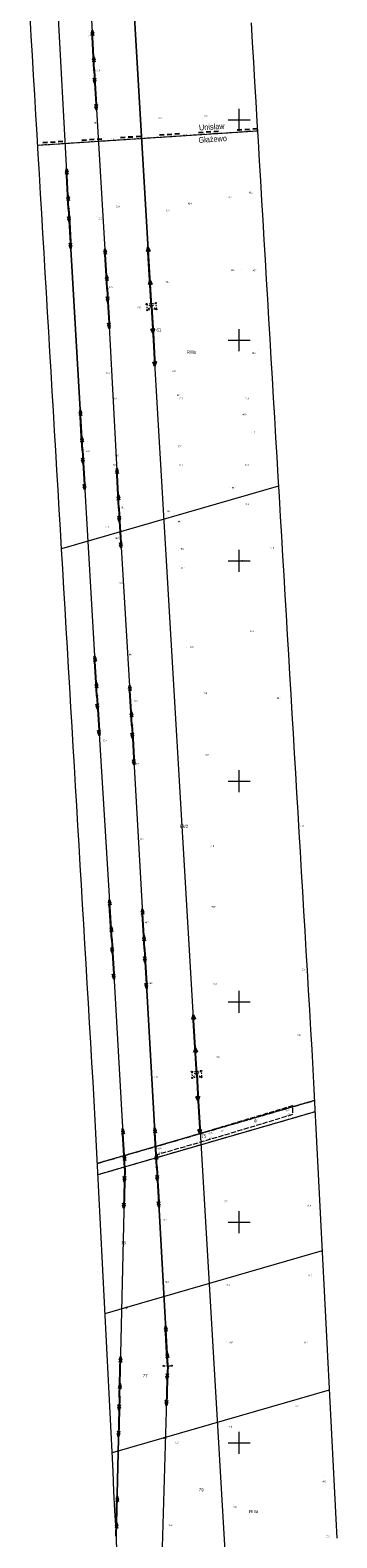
# Model space of a CAD drawing. Header units: metres. Extents: x 6524698 to 6533081, y 5883213 to 5896811.
# Tile 125 of 131: x 6526605 to 6526744, y 5895457 to 5896141. Entities that reach past the tile are written whole.
import ezdxf
from ezdxf.enums import TextEntityAlignment as Align

# ---------------------------------------------------------------- set-up
doc = ezdxf.new("R2010")
doc.units = ezdxf.units.M
for name, pattern in [('mapa zasadnicza$0$2.25_0.75', [3, 2.25, -0.75]), ('mapa zasadnicza$0$219-1000', [0]), ('mapa zasadnicza$0$32_1000of', [17.7, 2.1, -1.4, 2.1, -1.4, 2.1, -8.6]), ('mapa zasadnicza$0$egkk-1000', [3, 2.25, -0.75]), ('mapa zasadnicza$0$egug-1000', [1.5, 0.75, -0.75]), ('mapa zasadnicza$0$l219_1000', [0]), ('mapa zasadnicza$0$suep_sn_1000', [0]), ('mapa zasadnicza$0$suep_wn_1000', [0]), ('mapa zasadnicza$0$supp_1000', [1.25, 0.625, -0.625])]:
    doc.linetypes.add(name, pattern=pattern)
for name, color, linetype in [('mapa zasadnicza$0$202-punkt graniczny', 7, 'Continuous'), ('mapa zasadnicza$0$208-opis obrębu', 7, 'Continuous'), ('mapa zasadnicza$0$209-oznaczenie konturu klasyfikacyjnego', 7, 'Continuous'), ('mapa zasadnicza$0$210-oznaczenie konturu użytku gruntowego', 7, 'Continuous'), ('mapa zasadnicza$0$211-numer działki ewidencyjnej', 7, 'Continuous'), ('mapa zasadnicza$0$217-kontur klasyfikacyjny', 7, 'Continuous'), ('mapa zasadnicza$0$218-kontur użytku gruntowego', 7, 'Continuous'), ('mapa zasadnicza$0$219-działka ewidencyjna', 7, 'Continuous'), ('mapa zasadnicza$0$235-Granica obrębu symb. poboczny', 7, 'Continuous'), ('mapa zasadnicza$0$jezdnia', 7, 'Continuous'), ('mapa zasadnicza$0$jezdnia-Atr17', 7, 'Continuous'), ('mapa zasadnicza$0$pikieta naturalna', 7, 'Continuous'), ('mapa zasadnicza$0$pikieta naturalna-Atr2', 7, 'Continuous'), ('mapa zasadnicza$0$przewód elektroenergetyczny wysokiego napięcia', 7, 'Continuous'), ('mapa zasadnicza$0$przewód elektroenergetyczny średniego napięcia', 7, 'Continuous'), ('mapa zasadnicza$0$Ramki i opis wydruku', 7, 'Continuous'), ('mapa zasadnicza$0$słup przewodów napowietrznych', 7, 'Continuous'), ('mapa zasadnicza$0$Wstawianie ramki sekcyjnej z opisem', 7, 'Continuous')]:
    doc.layers.add(name, color=color, linetype=linetype)
doc.styles.add('mapa zasadnicza$0$STANDARD', font='Working1250', dxfattribs={"width": 0.75})

# ---------------------------------------------------------------- blocks, each defined once
blk = doc.blocks.new('mapa zasadnicza$0$US15')
at = {"color": 0, "linetype": 'Continuous', "lineweight": 13}
blk.add_circle((0, 0), 0.25, dxfattribs=at)
blk = doc.blocks.new('mapa zasadnicza$0$PW01')
at = {"linetype": 'Continuous', "lineweight": 13}
h = blk.add_hatch(color=0, dxfattribs=at)
edge = h.paths.add_edge_path()
edge.add_arc((0, 0), 0.045, 0, 360)
blk = doc.blocks.new('mapa zasadnicza$0$SUEP3')
at = {"color": 0, "linetype": 'Continuous'}
for p, q in [((0, 0), (12.003, 0)), ((12.003, 0), (10.003, 0.75)), ((10.003, 0.75), (11.003, 0)), ((12.003, 0), (10.003, -0.75)), ((11.003, 0), (10.003, -0.75)), ((12.003, 0), (27.003, 0)), ((27.003, 0), (25.003, 0.75)), ((25.003, 0.75), (26.003, 0)), ((27.003, 0), (25.003, -0.75)), ((26.003, 0), (25.003, -0.75))]:
    blk.add_line(p, q, dxfattribs=at)
blk = doc.blocks.new('mapa zasadnicza$0$SUEP2')
at = {"color": 0, "linetype": 'Continuous'}
for p, q in [((0, 0), (6.027, 0)), ((5.027, 0), (3.527, 0.5)), ((5.027, 0), (3.527, -0.5)), ((6.027, 0), (4.527, 0.5)), ((6.027, 0), (4.527, -0.5)), ((6.027, 0), (18.027, 0)), ((17.027, 0), (15.527, 0.5)), ((17.027, 0), (15.527, -0.5)), ((18.027, 0), (16.527, 0.5)), ((18.027, 0), (16.527, -0.5))]:
    blk.add_line(p, q, dxfattribs=at)
blk = doc.blocks.new('mapa zasadnicza$0$SM05')
at = {"color": 0, "linetype": 'Continuous', "lineweight": 13}
blk.add_circle((0, 0), 0.25, dxfattribs=at)
blk = doc.blocks.new('mapa zasadnicza$0$202')
at = {"color": 0, "linetype": 'Continuous', "lineweight": 0}
blk.add_circle((0, 0), 0.25, dxfattribs=at)

msp = doc.modelspace()

# ---------------------------------------------------------------- linework, layer by layer
at = {"layer": 'mapa zasadnicza$0$217-kontur klasyfikacyjny', "color": 92, "linetype": 'mapa zasadnicza$0$egkk-1000', "lineweight": 18, "flags": 128}
for points in [[(6526708.348, 5896094.885), (6526608.565, 5896088.36)], [(6526635.597, 5895626.674), (6526734.269, 5895655.229)], [(6526734.534, 5895650.103), (6526635.864, 5895621.549)]]:
    msp.add_lwpolyline(points, dxfattribs=at)
at = {"layer": 'mapa zasadnicza$0$218-kontur użytku gruntowego', "color": 3, "linetype": 'mapa zasadnicza$0$egug-1000', "lineweight": 18, "flags": 128}
for points in [[(6526708.348, 5896094.885), (6526608.565, 5896088.36)], [(6526734.269, 5895655.229), (6526635.597, 5895626.674)], [(6526734.534, 5895650.103), (6526635.864, 5895621.549)]]:
    msp.add_lwpolyline(points, dxfattribs=at)
at = {"layer": 'mapa zasadnicza$0$219-działka ewidencyjna', "color": 7, "linetype": 'mapa zasadnicza$0$l219_1000', "lineweight": 13, "flags": 128}
msp.add_lwpolyline([(6526708.348, 5896094.885), (6526608.565, 5896088.36)], dxfattribs=at)
at = {"layer": 'mapa zasadnicza$0$219-działka ewidencyjna', "color": 7, "linetype": 'mapa zasadnicza$0$219-1000', "lineweight": 18, "flags": 128}
for points in [[(6526708.348, 5896094.885), (6526608.565, 5896088.36)], [(6526717.868, 5895933.877), (6526619.386, 5895905.363)], [(6526734.269, 5895655.229), (6526635.597, 5895626.674)], [(6526734.534, 5895650.103), (6526635.864, 5895621.549)], [(6526737.762, 5895587.021), (6526648.88, 5895561.31)], [(6526648.88, 5895561.31), (6526639.093, 5895558.478)], [(6526740.993, 5895523.889), (6526665.97, 5895502.18)], [(6526665.97, 5895502.18), (6526642.323, 5895495.378)]]:
    msp.add_lwpolyline(points, dxfattribs=at)
at = {"layer": 'mapa zasadnicza$0$235-Granica obrębu symb. poboczny', "color": 0, "linetype": 'mapa zasadnicza$0$32_1000of', "lineweight": 25}
for p, q in [((6526708.283, 5896095.883), (6526608.5, 5896089.358)), ((6526608.5, 5896089.358), (6526608.5, 5896089.358)), ((6526608.5, 5896089.358), (6526608.5, 5896089.358)), ((6526708.283, 5896095.883), (6526708.283, 5896095.883)), ((6526708.283, 5896095.883), (6526708.283, 5896095.883))]:
    msp.add_line(p, q, dxfattribs=at)
at = {"layer": 'mapa zasadnicza$0$jezdnia', "color": 7, "linetype": 'mapa zasadnicza$0$2.25_0.75', "lineweight": 18, "flags": 128}
msp.add_lwpolyline([(6526662.1, 5895634.34), (6526690.1, 5895642.68), (6526724.3, 5895652.94), (6526724.29, 5895648.82), (6526690.55, 5895638.67), (6526662.19, 5895630.45)], close=True, dxfattribs=at)
at = {"layer": 'mapa zasadnicza$0$przewód elektroenergetyczny wysokiego napięcia', "color": 1, "linetype": 'mapa zasadnicza$0$suep_wn_1000', "lineweight": 18, "flags": 128}
for points in [[(6526660.21, 5896015.29), (6526639.62, 5896365)], [(6526639.62, 5896365), (6526660.21, 5896015.29)], [(6526680.75, 5895667.07), (6526660.21, 5896015.29)], [(6526680.75, 5895667.07), (6526701.25, 5895319.87)]]:
    msp.add_lwpolyline(points, dxfattribs=at)
at = {"layer": 'mapa zasadnicza$0$przewód elektroenergetyczny średniego napięcia', "color": 1, "linetype": 'mapa zasadnicza$0$suep_sn_1000', "lineweight": 18, "flags": 128}
for points in [[(6526629.02, 5896220.67), (6526634.21, 5896122.57)], [(6526616.58, 5896168.62), (6526622.57, 5896059.69)], [(6526634.21, 5896122.57), (6526640.13, 5896023.41)], [(6526622.57, 5896059.69), (6526628.86, 5895950.27)], [(6526628.86, 5895950.27), (6526622.57, 5896059.69)], [(6526640.13, 5896023.41), (6526645.39, 5895923.9)], [(6526628.86, 5895950.27), (6526635.46, 5895838.74)], [(6526645.39, 5895923.9), (6526651.35, 5895825.49)], [(6526635.46, 5895838.74), (6526642.17, 5895728.23)], [(6526651.35, 5895825.49), (6526657.02, 5895724.02)], [(6526642.17, 5895728.23), (6526648.15, 5895624.39)], [(6526657.02, 5895724.02), (6526662.66, 5895624.91)], [(6526662.66, 5895624.91), (6526657.02, 5895724.02)], [(6526648.15, 5895624.39), (6526645.73, 5895520.9)], [(6526667.59, 5895534.92), (6526662.66, 5895624.91)], [(6526662.66, 5895624.91), (6526667.59, 5895534.92)], [(6526664.66, 5895432.12), (6526667.59, 5895534.92)], [(6526645.73, 5895520.9), (6526644.25, 5895457.694)], [(6526644.25, 5895457.694), (6526645.73, 5895520.9)]]:
    msp.add_lwpolyline(points, dxfattribs=at)
at = {"layer": 'mapa zasadnicza$0$Ramki i opis wydruku', "color": 7, "linetype": 'Continuous', "lineweight": 13, "flags": 128}
for points in [[(6526644.56, 5895451.59), (6526644.11, 5895460.44), (6526643.65, 5895469.29), (6526643.2, 5895478.14), (6526642.75, 5895486.98), (6526642.3, 5895495.83), (6526641.84, 5895504.68), (6526641.39, 5895513.53), (6526640.94, 5895522.38), (6526640.48, 5895531.22), (6526640.03, 5895540.07), (6526639.58, 5895548.92), (6526639.13, 5895557.77), (6526638.67, 5895566.62), (6526638.22, 5895575.46), (6526637.77, 5895584.31), (6526637.31, 5895593.16), (6526636.86, 5895602.01), (6526636.41, 5895610.86), (6526635.96, 5895619.7), (6526635.5, 5895628.55), (6526635.05, 5895637.4), (6526634.6, 5895646.25), (6526634.14, 5895655.09), (6526633.7, 5895663.74), (6526633.18, 5895672.5), (6526632.65, 5895681.45), (6526632.12, 5895690.4), (6526631.59, 5895699.36), (6526631.06, 5895708.31), (6526630.53, 5895717.26), (6526630, 5895726.22), (6526629.47, 5895735.17), (6526628.94, 5895744.12), (6526628.41, 5895753.08), (6526627.88, 5895762.03), (6526627.35, 5895770.98), (6526626.82, 5895779.94), (6526626.29, 5895788.89), (6526625.76, 5895797.85), (6526625.23, 5895806.8), (6526624.7, 5895815.75), (6526624.16, 5895824.71), (6526623.63, 5895833.66), (6526623.1, 5895842.61), (6526622.57, 5895851.57), (6526622.04, 5895860.52), (6526621.51, 5895869.47), (6526620.98, 5895878.43), (6526620.45, 5895887.38), (6526619.92, 5895896.34), (6526619.39, 5895905.29), (6526618.86, 5895914.24), (6526618.33, 5895923.2), (6526617.8, 5895932.15), (6526617.27, 5895941.1), (6526616.74, 5895950.06), (6526616.21, 5895959.01), (6526615.68, 5895967.96), (6526615.15, 5895976.92), (6526614.62, 5895985.87), (6526614.09, 5895994.82), (6526613.56, 5896003.78), (6526613.03, 5896012.73), (6526612.5, 5896021.7), (6526611.97, 5896030.65), (6526611.44, 5896039.61), (6526610.91, 5896048.57), (6526610.38, 5896057.52), (6526609.85, 5896066.48), (6526609.32, 5896075.43), (6526608.8, 5896084.39), (6526608.27, 5896093.35), (6526607.74, 5896102.3), (6526607.21, 5896111.26), (6526606.68, 5896120.21), (6526606.15, 5896129.17), (6526605.62, 5896138.13), (6526605.1, 5896147.08)], [(6526705.45, 5896144.02), (6526705.98, 5896135.06), (6526706.51, 5896126.11), (6526707.04, 5896117.15), (6526707.57, 5896108.19), (6526708.09, 5896099.24), (6526708.62, 5896090.28), (6526709.15, 5896081.33), (6526709.68, 5896072.37), (6526710.21, 5896063.41), (6526710.74, 5896054.46), (6526711.27, 5896045.5), (6526711.79, 5896036.55), (6526712.32, 5896027.59), (6526712.85, 5896018.65), (6526713.38, 5896009.69), (6526713.91, 5896000.74), (6526714.44, 5895991.79), (6526714.97, 5895982.83), (6526715.5, 5895973.88), (6526716.03, 5895964.92), (6526716.56, 5895955.97), (6526717.09, 5895947.02), (6526717.62, 5895938.06), (6526718.15, 5895929.11), (6526718.69, 5895920.16), (6526719.22, 5895911.2), (6526719.75, 5895902.25), (6526720.28, 5895893.3), (6526720.81, 5895884.34), (6526721.34, 5895875.39), (6526721.87, 5895866.43), (6526722.4, 5895857.48), (6526722.93, 5895848.53), (6526723.46, 5895839.57), (6526723.99, 5895830.62), (6526724.52, 5895821.67), (6526725.05, 5895812.71), (6526725.58, 5895803.76), (6526726.11, 5895794.81), (6526726.64, 5895785.85), (6526727.17, 5895776.9), (6526727.7, 5895767.95), (6526728.23, 5895758.99), (6526728.76, 5895750.04), (6526729.29, 5895741.08), (6526729.82, 5895732.13), (6526730.36, 5895723.18), (6526730.89, 5895714.22), (6526731.42, 5895705.27), (6526731.95, 5895696.32), (6526732.48, 5895687.36), (6526733.01, 5895678.41), (6526733.55, 5895669.26), (6526734.01, 5895660.21), (6526734.47, 5895651.36), (6526734.92, 5895642.51), (6526735.37, 5895633.66), (6526735.82, 5895624.82), (6526736.28, 5895615.97), (6526736.73, 5895607.12), (6526737.18, 5895598.27), (6526737.64, 5895589.42), (6526738.09, 5895580.58), (6526738.54, 5895571.73), (6526738.99, 5895562.88), (6526739.45, 5895554.03), (6526739.9, 5895545.18), (6526740.35, 5895536.34), (6526740.81, 5895527.49), (6526741.26, 5895518.64), (6526741.71, 5895509.79), (6526742.16, 5895500.94), (6526742.62, 5895492.1), (6526743.07, 5895483.25), (6526743.52, 5895474.4), (6526743.98, 5895465.55), (6526744.43, 5895456.7)]]:
    msp.add_lwpolyline(points, dxfattribs=at)
at = {"layer": 'mapa zasadnicza$0$słup przewodów napowietrznych', "color": 7, "linetype": 'mapa zasadnicza$0$supp_1000', "lineweight": 18, "flags": 128}
for points in [[(6526657.98, 5896016.46), (6526662.15, 5896016.9), (6526662.44, 5896014.12), (6526658.27, 5896013.68)], [(6526657.98, 5896016.46), (6526662.44, 5896014.12)], [(6526657.98, 5896016.46), (6526658.27, 5896013.68)], [(6526662.15, 5896016.9), (6526658.27, 5896013.68)], [(6526678.51, 5895668.3), (6526682.77, 5895668.63), (6526682.98, 5895665.83), (6526678.73, 5895665.5)], [(6526678.51, 5895668.3), (6526682.98, 5895665.83)], [(6526678.51, 5895668.3), (6526678.73, 5895665.5)], [(6526682.77, 5895668.63), (6526678.73, 5895665.5)], [(6526665.76, 5895534.87), (6526669.42, 5895534.97)]]:
    msp.add_lwpolyline(points, dxfattribs=at)
at = {"layer": 'mapa zasadnicza$0$Wstawianie ramki sekcyjnej z opisem', "color": 7, "linetype": 'Continuous', "lineweight": 13, "flags": 128}
for points in [[(6526700, 5896095), (6526700, 5896105)], [(6526695, 5896100), (6526705, 5896100)], [(6526700, 5895995), (6526700, 5896005)], [(6526695, 5896000), (6526705, 5896000)], [(6526700, 5895895), (6526700, 5895905)], [(6526695, 5895900), (6526705, 5895900)], [(6526700, 5895795), (6526700, 5895805)], [(6526695, 5895800), (6526705, 5895800)], [(6526695, 5895700), (6526705, 5895700)], [(6526700, 5895695), (6526700, 5895705)], [(6526700, 5895595), (6526700, 5895605)], [(6526695, 5895600), (6526705, 5895600)], [(6526700, 5895495), (6526700, 5895505)], [(6526695, 5895500), (6526705, 5895500)]]:
    msp.add_lwpolyline(points, dxfattribs=at)

# ---------------------------------------------------------------- block references
at = {"layer": 'mapa zasadnicza$0$202-punkt graniczny', "color": 7, "linetype": 'Continuous', "lineweight": 18}
for p in [(6526648.88, 5895561.31), (6526665.97, 5895502.18)]:
    msp.add_blockref('mapa zasadnicza$0$202', p, dxfattribs=at)
at = {"layer": 'mapa zasadnicza$0$pikieta naturalna', "color": 7, "linetype": 'Continuous', "lineweight": 13}
for p in [(6526631.06, 5896137.61), (6526691, 5896140.59), (6526634.79, 5896122.61), (6526633.9, 5896097.92), (6526663.12, 5896099.75), (6526683.25, 5896100.77), (6526641.6, 5896090.74), (6526674.7, 5896092.65), (6526704.6, 5896094.65), (6526692.39, 5896065.13), (6526703.63, 5896067.26), (6526635.09, 5896055.99), (6526644.03, 5896060.32), (6526665.15, 5896059.11), (6526676.79, 5896061.71), (6526700.94, 5896032.13), (6526705.74, 5896032.12), (6526640.78, 5896023.48), (6526666.6, 5896026.85), (6526657.65, 5896015.58), (6526708.69, 5895995.71), (6526668.91, 5895986.92), (6526638.47, 5895985.35), (6526642.57, 5895973.17), (6526670.57, 5895974.56), (6526672.57, 5895973.17), (6526702.57, 5895973.17), (6526700.98, 5895965.87), (6526706.3, 5895959.59), (6526630.05, 5895949.22), (6526643.07, 5895948.17), (6526670.92, 5895951.9), (6526642.57, 5895943.17), (6526672.57, 5895943.17), (6526702.57, 5895943.17), (6526695.68, 5895933.37), (6526704.15, 5895927.75), (6526646.08, 5895923.68), (6526670.7, 5895921.46), (6526671.52, 5895918.9), (6526642.47, 5895913.99), (6526642.88, 5895911.1), (6526713.83, 5895906.52), (6526672.63, 5895904.52), (6526699.75, 5895900.65), (6526673.09, 5895897.39), (6526645.02, 5895890.9), (6526703.8, 5895868.34), (6526648.54, 5895858.2), (6526676.16, 5895860.81), (6526651.33, 5895836.75), (6526683.09, 5895840.32), (6526715.72, 5895837.87), (6526638.16, 5895817.69), (6526683.49, 5895812.56), (6526652.4, 5895808.53), (6526726.28, 5895780.28), (6526654.71, 5895773.79), (6526685.82, 5895770.82), (6526686.41, 5895742.8), (6526656.85, 5895736.26), (6526727.51, 5895714.99)]:
    msp.add_blockref('mapa zasadnicza$0$PW01', p, dxfattribs=at)
at = {"layer": 'mapa zasadnicza$0$pikieta naturalna', "color": 7, "linetype": 'Continuous', "lineweight": 13, "rotation": 179.999}
for p in [(6526658.2, 5895708.65), (6526686.86, 5895708.21), (6526725.85, 5895685.55), (6526688.49, 5895675.51), (6526660.28, 5895665.74), (6526724.42, 5895652.98), (6526724.49, 5895648.81), (6526690, 5895642.75), (6526690.53, 5895638.81), (6526662.03, 5895634.46), (6526662.71, 5895630.41), (6526691.63, 5895609.68), (6526730.32, 5895608.49), (6526664.18, 5895601.33), (6526665.75, 5895573.27), (6526693.59, 5895572.22), (6526730.83, 5895576.18), (6526694.29, 5895546.05), (6526728.49, 5895546.03), (6526725.87, 5895518.04), (6526696.12, 5895509.18), (6526670.52, 5895501.92), (6526738.47, 5895484.55), (6526697.32, 5895472.13), (6526667.32, 5895464.2)]:
    msp.add_blockref('mapa zasadnicza$0$PW01', p, dxfattribs=at)
at = {"layer": 'mapa zasadnicza$0$przewód elektroenergetyczny wysokiego napięcia', "color": 1, "linetype": 'Continuous', "lineweight": 18}
for p, rotation in [((6526660.21, 5896015.29), 93.37000000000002), ((6526660.21, 5896015.29), 273.3759999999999), ((6526680.75, 5895667.07), 93.37599999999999), ((6526680.75, 5895667.07), 273.379)]:
    msp.add_blockref('mapa zasadnicza$0$SUEP3', p, dxfattribs=dict(at, rotation=rotation))
at = {"layer": 'mapa zasadnicza$0$przewód elektroenergetyczny średniego napięcia', "color": 1, "linetype": 'Continuous', "lineweight": 18}
for p, rotation in [((6526634.21, 5896122.57), 93.02799999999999), ((6526634.21, 5896122.57), 273.417), ((6526622.57, 5896059.69), 93.14699999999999), ((6526622.57, 5896059.69), 273.29), ((6526640.13, 5896023.41), 93.417), ((6526640.13, 5896023.41), 273.0260000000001), ((6526628.86, 5895950.27), 93.29), ((6526628.86, 5895950.27), 273.387), ((6526645.39, 5895923.9), 93.02600000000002), ((6526645.39, 5895923.9), 273.466), ((6526635.46, 5895838.74), 93.387), ((6526651.35, 5895825.49), 93.46600000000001), ((6526635.46, 5895838.74), 273.475), ((6526651.35, 5895825.49), 273.198), ((6526642.17, 5895728.23), 93.47500000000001), ((6526657.02, 5895724.02), 93.198), ((6526642.17, 5895728.23), 273.296), ((6526657.02, 5895724.02), 273.257), ((6526648.15, 5895624.39), 93.296), ((6526662.66, 5895624.91), 93.25700000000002), ((6526648.15, 5895624.39), 268.66), ((6526662.66, 5895624.91), 273.136), ((6526667.59, 5895534.92), 93.136), ((6526645.73, 5895520.9), 88.66), ((6526667.59, 5895534.92), 268.367), ((6526645.73, 5895520.9), 268.659), ((6526644.25, 5895457.694), 88.65899999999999)]:
    msp.add_blockref('mapa zasadnicza$0$SUEP2', p, dxfattribs=dict(at, rotation=rotation))
at = {"layer": 'mapa zasadnicza$0$słup przewodów napowietrznych', "color": 7, "linetype": 'Continuous', "lineweight": 18}
for name, p in [('mapa zasadnicza$0$US15', (6526634.21, 5896122.57)), ('mapa zasadnicza$0$US15', (6526622.57, 5896059.69)), ('mapa zasadnicza$0$US15', (6526640.13, 5896023.41)), ('mapa zasadnicza$0$SM05', (6526657.98, 5896016.46)), ('mapa zasadnicza$0$SM05', (6526662.15, 5896016.9)), ('mapa zasadnicza$0$SM05', (6526662.44, 5896014.12)), ('mapa zasadnicza$0$SM05', (6526658.27, 5896013.68)), ('mapa zasadnicza$0$US15', (6526628.86, 5895950.27)), ('mapa zasadnicza$0$US15', (6526645.39, 5895923.9)), ('mapa zasadnicza$0$US15', (6526635.46, 5895838.74)), ('mapa zasadnicza$0$US15', (6526651.35, 5895825.49)), ('mapa zasadnicza$0$US15', (6526642.17, 5895728.23)), ('mapa zasadnicza$0$US15', (6526657.02, 5895724.02)), ('mapa zasadnicza$0$SM05', (6526678.51, 5895668.3)), ('mapa zasadnicza$0$SM05', (6526678.73, 5895665.5)), ('mapa zasadnicza$0$SM05', (6526682.77, 5895668.63)), ('mapa zasadnicza$0$SM05', (6526682.98, 5895665.83)), ('mapa zasadnicza$0$US15', (6526648.15, 5895624.39)), ('mapa zasadnicza$0$US15', (6526662.66, 5895624.91)), ('mapa zasadnicza$0$SM05', (6526665.76, 5895534.87)), ('mapa zasadnicza$0$SM05', (6526669.42, 5895534.97)), ('mapa zasadnicza$0$US15', (6526645.72, 5895520.9))]:
    msp.add_blockref(name, p, dxfattribs=at)

# ---------------------------------------------------------------- texts
at = {"layer": 'mapa zasadnicza$0$208-opis obrębu', "color": 7, "linetype": 'Continuous', "lineweight": 25, "style": 'mapa zasadnicza$0$STANDARD', "width": 0.79}
for s, p in [('Unisław', (6526687.67, 5896095.54)), ('Głażewo', (6526688.09, 5896089.94))]:
    msp.add_text(s, height=2.625, rotation=3.741, dxfattribs=at).set_placement(p, align=Align.CENTER)
at = {"layer": 'mapa zasadnicza$0$209-oznaczenie konturu klasyfikacyjnego', "color": 3, "linetype": 'Continuous', "lineweight": 18, "style": 'mapa zasadnicza$0$STANDARD', "width": 0.79}
for p in [(6526676.27, 5895993.91), (6526704.56, 5895468.1)]:
    msp.add_text('RIIIa', height=1.5, dxfattribs=at).set_placement(p)
at = {"layer": 'mapa zasadnicza$0$210-oznaczenie konturu użytku gruntowego', "color": 3, "linetype": 'Continuous', "lineweight": 18, "style": 'mapa zasadnicza$0$STANDARD', "width": 0.79}
msp.add_text('dr', height=1.5, dxfattribs=at).set_placement((6526706.76, 5895645.4))
at = {"layer": 'mapa zasadnicza$0$211-numer działki ewidencyjnej', "color": 7, "linetype": 'Continuous', "lineweight": 18, "style": 'mapa zasadnicza$0$STANDARD', "width": 0.79}
msp.add_text('61', height=1.5, dxfattribs=at).set_placement((6526662.48, 5896005.43), align=Align.TOP_LEFT)
msp.add_text('63/2', height=1.5, dxfattribs=at).set_placement((6526676.87, 5895780.29), align=Align.TOP_RIGHT)
msp.add_text('75', height=1.5, dxfattribs=at).set_placement((6526685.06, 5895638.39), align=Align.RIGHT)
for s, p in [('76', (6526646.36, 5895589.99)), ('77', (6526656.27, 5895529.64)), ('79', (6526681.69, 5895477.96))]:
    msp.add_text(s, height=1.5, dxfattribs=at).set_placement(p)
at = {"layer": 'mapa zasadnicza$0$jezdnia-Atr17', "color": 7, "style": 'mapa zasadnicza$0$STANDARD', "width": 0.667}
msp.add_text('j.gr.', height=0.75, rotation=16.742, dxfattribs=at).set_placement((6526692.08, 5895641.2))
at = {"layer": 'mapa zasadnicza$0$pikieta naturalna-Atr2', "color": 7, "style": 'mapa zasadnicza$0$STANDARD', "width": 0.667}
for s, p in [('92.2', (6526631.6, 5896137.93)), ('91.9', (6526635.22, 5896122.04)), ('91.9', (6526634.24, 5896098.32)), ('92.0', (6526663.43, 5896100.35)), ('92.2', (6526683.97, 5896101.21)), ('91.9', (6526641.6, 5896090.74)), ('92.0', (6526674.7, 5896092.65)), ('92.1', (6526704.6, 5896094.65)), ('91.4', (6526676.79, 5896061.71)), ('91.2', (6526694.91, 5896064.46)), ('91.2', (6526704.49, 5896066.7)), ('91.2', (6526636.13, 5896054.86)), ('91.4', (6526644.03, 5896060.32)), ('91.5', (6526666.71, 5896058.53)), ('90.7', (6526696.46, 5896031.47)), ('90.7', (6526706.19, 5896031.28)), ('91.5', (6526640.95, 5896023.76)), ('91.5', (6526666.77, 5896026.19)), ('91.5', (6526653.91, 5896014.48)), ('90.9', (6526705.88, 5895993.78)), ('91.2', (6526639.59, 5895984.74)), ('91.0', (6526669.43, 5895985.67)), ('90.9', (6526642.77, 5895973.17)), ('91.0', (6526671.81, 5895974.69)), ('90.7', (6526672.77, 5895973.17)), ('90.8', (6526702.77, 5895973.17)), ('90.9', (6526701.65, 5895965.95)), ('90.7', (6526705.64, 5895957.74)), ('90.9', (6526630.4, 5895949.39)), ('90.9', (6526643.8, 5895947.35)), ('90.7', (6526672.15, 5895951.44)), ('90.6', (6526642.77, 5895943.17)), ('90.7', (6526672.77, 5895943.17)), ('90.9', (6526702.77, 5895943.17)), ('90.7', (6526696.79, 5895932.77)), ('91.2', (6526702.87, 5895925.34)), ('91.0', (6526646.51, 5895923.86)), ('91.0', (6526667.22, 5895922.13)), ('90.7', (6526639.32, 5895914.81)), ('90.9', (6526672.27, 5895917.4)), ('90.5', (6526643.8, 5895909.82)), ('90.4', (6526673.34, 5895905.05)), ('91.0', (6526714.27, 5895905.45)), ('91.0', (6526700.99, 5895899.64)), ('90.4', (6526673.66, 5895896.26)), ('90.0', (6526645.72, 5895889.67)), ('91.0', (6526705.05, 5895867.73)), ('90.2', (6526650.02, 5895857.09)), ('90.5', (6526677.61, 5895860.46)), ('90.2', (6526652.18, 5895836.11)), ('90.5', (6526683.83, 5895839.56)), ('90.7', (6526717.21, 5895837.34)), ('90.4', (6526638.27, 5895818.15)), ('90.7', (6526684.78, 5895811.61)), ('90.5', (6526652.85, 5895807.5)), ('91.0', (6526727.73, 5895779.36)), ('91.0', (6526654.96, 5895773.36)), ('91.0', (6526686.99, 5895770.28)), ('90.9', (6526687.57, 5895742.69)), ('90.7', (6526657.29, 5895735.59)), ('91.4', (6526728.5, 5895714.28)), ('90.4', (6526659.39, 5895708.01)), ('90.7', (6526688.4, 5895707.78)), ('91.5', (6526726.56, 5895684.67)), ('91.0', (6526689.77, 5895674.7)), ('90.9', (6526661.27, 5895665.53)), ('92.7', (6526693.06, 5895609)), ('91.5', (6526731.03, 5895607.3)), ('91.0', (6526665.4, 5895600.7)), ('91.4', (6526666.32, 5895572.68)), ('91.2', (6526694.25, 5895571.28)), ('91.2', (6526731.48, 5895575.47)), ('91.5', (6526695.7, 5895545.07)), ('91.4', (6526729.65, 5895545.07)), ('91.4', (6526725.61, 5895516.46)), ('91.5', (6526695.16, 5895506.84)), ('91.2', (6526670.8, 5895499.82)), ('90.9', (6526737.96, 5895482.05)), ('91.2', (6526697.49, 5895470.63)), ('91.2', (6526668.05, 5895462.33)), ('90.5', (6526739.42, 5895457.1))]:
    msp.add_text(s, height=0.75, dxfattribs=at).set_placement(p)
for s, rotation, p in [('91.5', 17.49, (6526721.27, 5895650.27)), ('91.5', 17.529, (6526721.56, 5895648.23)), ('91.5', 17.387, (6526686.35, 5895639.77)), ('91.5', 16.973, (6526686.41, 5895637.62)), ('91.4', 17.387, (6526663.21, 5895632.94)), ('91.4', 16.973, (6526663.56, 5895631.13))]:
    msp.add_text(s, height=0.75, rotation=rotation, dxfattribs=at).set_placement(p)

doc.saveas('drawing.dxf')
